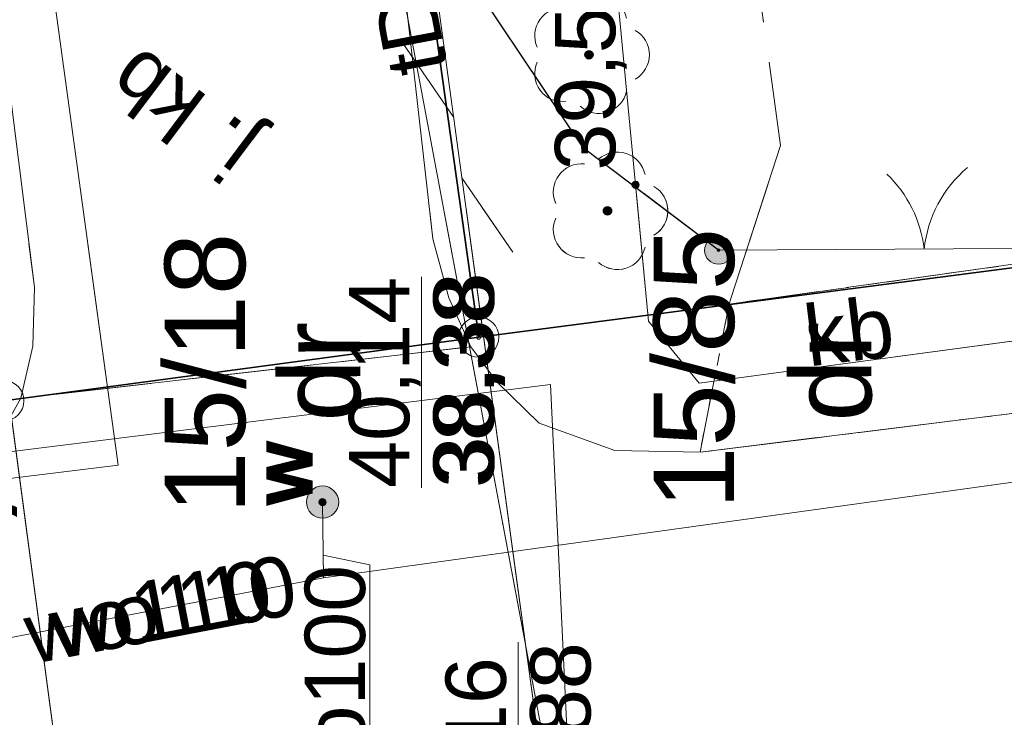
# Model space of a CAD drawing. Header units: millimetres. Extents: x 6503307 to 6504695, y 5886099 to 5887123.
# Tile 17 of 77: x 6503457 to 6503469, y 5887066 to 5887075. Entities that reach past the tile are written whole.
import ezdxf
from ezdxf.enums import TextEntityAlignment as Align

# ---------------------------------------------------------------- set-up
doc = ezdxf.new("R2010")
doc.units = ezdxf.units.MM
for name, pattern in [('BUUT04', [200000, 0, -100000, 0, -100000]), ('EGBU01', [2, 0.5, -0.5, 0.5, -0.5]), ('OTKJ_A05', [2, 1.5, -0.5]), ('OTKU_A05', [2, 1.5, -0.5])]:
    doc.linetypes.add(name, pattern=pattern)
for name, color, linetype, lineweight in [('Działki', 18, 'Continuous', 0), ('isa_V10520003E16E075_TUsr', 7, 'Continuous', 25), ('isa_V10520003E16E075_TUsr_19165818BF56C1D4', 5, 'OTKJ_A05', 25), ('Komunikacja (linie)', 18, 'Continuous', 0), ('Komunikacja (obszary)', 18, 'Continuous', 0), ('Ogrodzenia', 18, 'Continuous', 0), ('Przewody elektroenergetyczne', 1, 'Continuous', 0), ('Przewody wodociągowe', 5, 'Continuous', 0), ('Punkty graniczne', 18, 'Continuous', 0), ('Punkty graniczne - numery', 7, 'Continuous', 0), ('Urządzenia towarzyszące (linie)', 18, 'Continuous', 0)]:
    doc.layers.add(name, color=color, linetype=linetype, lineweight=lineweight)
for name, color, linetype, lineweight, true_color in [('Przewody gazowe', 7, 'Continuous', 0, 0xbfbf00), ('Przewody telekomunikacyjne', 7, 'Continuous', 0, 0xff9100), ('Punkty o określonej wysokości', 7, 'Continuous', 0, 0x803300), ('Symbole liniowe', 7, 'Continuous', 0, 0x0a0909), ('Urządzenia związane z siecią (punkty)', 7, 'Continuous', 0, 0x803300), ('Użytki gruntowe', 7, 'Continuous', 0, 0x008000), ('Zagospodarowanie terenu (punkty)', 7, 'Continuous', 0, 0x008000)]:
    doc.layers.add(name, color=color, linetype=linetype, lineweight=lineweight, true_color=true_color)
doc.styles.add('DOMYSLNA_CZCIONKA', font='arial.ttf')

# ---------------------------------------------------------------- blocks, each defined once
blk = doc.blocks.new('OTZL_P05')
at = {"layer": 'isa_V10520003E16E075_TUsr', "true_color": 0x008000}
h = blk.add_hatch(color=96, dxfattribs=at)
h.dxf.hatch_style = 1
h.paths.add_polyline_path([(0.1, 0, 1), (-0.1, 0, 1)])
h.paths.add_polyline_path([(0.01, 0, 1), (-0.01, 0, 1)], flags=16)
at = {"color": 96, "linetype": 'Continuous', "lineweight": 18, "true_color": 0x008000}
blk.add_circle((0, 0), 0.01, dxfattribs=at)
for centre, start, end in [((-0.47, 0.647), 66, 186), ((0.47, 0.647), 354, 114), ((-0.761, -0.247), 138, 258), ((0.761, -0.247), 282, 42), ((0, -0.8), 210, 330)]:
    blk.add_arc(centre, 0.7, start, end, dxfattribs=at)
at = {"layer": 'isa_V10520003E16E075_TUsr', "color": 96, "true_color": 0x008000}
for points in [[(0.1, 0, 1), (-0.1, 0, 1)], [(0.01, 0, 1), (-0.01, 0, 1)]]:
    blk.add_lwpolyline(points, format="xyb", close=True, dxfattribs=at)
at = {"layer": 'isa_V10520003E16E075_TUsr_19165818BF56C1D4', "color": 96, "true_color": 0x008000}
blk.add_circle((0, 0), 0.1, dxfattribs=at)
blk = doc.blocks.new('SUWW_P05')
at = {"lineweight": 18}
h = blk.add_hatch(color=5, dxfattribs=at)
h.dxf.hatch_style = 1
h.paths.add_polyline_path([(0.4, 0, 1), (-0.4, 0, 1)])
at = {"color": 5, "lineweight": 18}
blk.add_circle((0, 0), 0.4, dxfattribs=at)
blk = doc.blocks.new('SUPS01_08')
at = {"lineweight": 18, "true_color": 0x0000ff}
h = blk.add_hatch(color=5, dxfattribs=at)
h.dxf.hatch_style = 1
h.paths.add_polyline_path([(0.09, 0, 1), (-0.09, 0, 1)])
at = {"color": 18, "lineweight": 18, "true_color": 0x0a0909}
blk.add_circle((0, 0), 0.09, dxfattribs=at)
blk = doc.blocks.new('SUPS01_03')
at = {"lineweight": 18, "true_color": 0xff0000}
h = blk.add_hatch(color=1, dxfattribs=at)
h.dxf.hatch_style = 1
h.paths.add_polyline_path([(0.09, 0, 1), (-0.09, 0, 1)])
at = {"color": 18, "lineweight": 18, "true_color": 0x0a0909}
blk.add_circle((0, 0), 0.09, dxfattribs=at)
blk = doc.blocks.new('OTOO_L05')
at = {"linetype": 'BUUT04', "lineweight": 18, "true_color": 0x000000}
h = blk.add_hatch(color=18, dxfattribs=at)
h.dxf.hatch_style = 1
h.paths.add_polyline_path([(-0.58, 0, 1), (0.58, 0, 1)])
at = {"color": 18, "true_color": 0x0a0909}
blk.add_circle((0, 0), 0.58, dxfattribs=at)
blk = doc.blocks.new('EGPG_PS05')
at = {"color": 18, "linetype": 'Continuous', "lineweight": 18, "true_color": 0x000000}
blk.add_circle((0, 0), 0.5, dxfattribs=at)

msp = doc.modelspace()

# ---------------------------------------------------------------- hatches: boundary and pattern name
at = {"layer": 'isa_V10520003E16E075_TUsr'}
h = msp.add_hatch(color=96, dxfattribs=at)
h.paths.add_polyline_path([(6503464.56269, 5887072.2908, 1.00000002), (6503464.56269, 5887072.3908, 1.00000002)])
h.paths.add_polyline_path([(6503464.56269, 5887072.3458, -0.99999981), (6503464.56269, 5887072.3358, -0.99999963)], flags=16)

# ---------------------------------------------------------------- linework, layer by layer
at = {"color": 96, "linetype": 'Continuous', "lineweight": 13}
msp.add_circle((6503464.56269, 5887072.3408), 0.005, dxfattribs=at)
at = {"color": 250, "lineweight": 13}
for centre, radius, start, end in [((6503466.97662, 5887071.6879), 1.53144, 6.671031, 46.357204), ((6503470.01796, 5887071.7078), 1.52845, 130.070764, 174.066612)]:
    msp.add_arc(centre, radius, start, end, dxfattribs=at)
at = {"color": 96, "linetype": 'Continuous', "lineweight": 13}
for centre, start, end in [((6503464.96269, 5887072.3408), 300, 40.513329), ((6503464.23909, 5887072.57592), 199.190978, 204), ((6503464.23909, 5887072.10569), 156, 276), ((6503464.6863, 5887071.96038), 228, 348)]:
    msp.add_arc(centre, 0.35, start, end, dxfattribs=at)
at = {"layer": 'Działki', "color": 7, "linetype": 'Continuous', "lineweight": 0}
for p, q in [((6503462.96269, 5887070.7708), (6503476.72269, 5887072.5608)), ((6503476.72269, 5887072.5608), (6503462.96269, 5887070.7708)), ((6503462.96269, 5887070.7708), (6503462.73884, 5887072.3658)), ((6503462.73884, 5887072.3658), (6503462.96269, 5887070.7708)), ((6503457.06269, 5887069.9808), (6503462.96269, 5887070.7708)), ((6503462.96269, 5887070.7708), (6503457.06269, 5887069.9808))]:
    msp.add_line(p, q, dxfattribs=at)
at = {"layer": 'Działki', "color": 0, "linetype": 'Continuous', "lineweight": 25}
for points in [[(6503454.53957, 5887086.37732), (6503454.63269, 5887085.7008), (6503457.06269, 5887069.9808), (6503457.06269, 5887069.9808), (6503462.96269, 5887070.7708), (6503460.77239, 5887086.37732)], [(6503460.77239, 5887086.37732), (6503462.96269, 5887070.7708), (6503462.96269, 5887070.7708), (6503476.72269, 5887072.5608), (6503483.13269, 5887073.4208), (6503481.23012, 5887086.37732)], [(6503408.4569, 5887056.19085), (6503422.28269, 5887057.3308), (6503428.14269, 5887057.9208), (6503429.40269, 5887058.0508), (6503440.27269, 5887059.2708), (6503457.99269, 5887061.2408), (6503511.48269, 5887068.6308), (6503521.32269, 5887069.9908), (6503520.23269, 5887078.3908), (6503510.53269, 5887077.1408), (6503493.62269, 5887074.8208), (6503483.13269, 5887073.4208), (6503476.72269, 5887072.5608), (6503462.96269, 5887070.7708), (6503457.06269, 5887069.9808), (6503439.15269, 5887067.6608), (6503433.12269, 5887067.0208), (6503428.37269, 5887066.5108), (6503421.46269, 5887065.8208), (6503408.4569, 5887064.68666)]]:
    msp.add_lwpolyline(points, dxfattribs=at)
at = {"layer": 'isa_V10520003E16E075_TUsr', "color": 96, "flags": 128}
for points in [[(6503464.56269, 5887072.3908, 1), (6503464.56269, 5887072.2908, 1), (6503464.56269, 5887072.3908)], [(6503464.56269, 5887072.3458, 1), (6503464.56269, 5887072.3358, 1), (6503464.56269, 5887072.3458)]]:
    msp.add_lwpolyline(points, format="xyb", dxfattribs=at)
at = {"layer": 'isa_V10520003E16E075_TUsr_19165818BF56C1D4', "color": 96}
msp.add_circle((6503464.56269, 5887072.3408), 0.05, dxfattribs=at)
at = {"layer": 'Komunikacja (linie)', "color": 250, "linetype": 'Continuous', "lineweight": 13, "flags": 128}
msp.add_lwpolyline([(6503457.27269, 5887070.0108), (6503462.86269, 5887070.6508), (6503462.59269, 5887071.2608), (6503462.39269, 5887071.9908), (6503461.94269, 5887075.9808), (6503456.94269, 5887075.3508), (6503457.44269, 5887071.3908), (6503457.42269, 5887070.6608), (6503457.27269, 5887070.0108)], close=True, dxfattribs=at)
at = {"layer": 'Komunikacja (linie)', "color": 18, "linetype": 'Continuous', "lineweight": 18, "true_color": 0x000000, "flags": 128}
msp.add_lwpolyline([(6503479.46269, 5887071.0508), (6503473.12269, 5887070.2608), (6503465.71269, 5887069.3408), (6503464.65269, 5887069.3608), (6503463.71269, 5887069.7008), (6503463.19269, 5887070.2108), (6503462.86269, 5887070.6508), (6503462.59269, 5887071.2608), (6503462.39269, 5887071.9908), (6503461.94269, 5887075.9808)], dxfattribs=at)
at = {"layer": 'Komunikacja (linie)', "color": 250, "linetype": 'Continuous', "lineweight": 13, "flags": 128}
for points in [[(6503456.94269, 5887075.3508), (6503457.44269, 5887071.3908), (6503457.42269, 5887070.6608), (6503457.27269, 5887070.0108), (6503456.81269, 5887069.1908), (6503456.09269, 5887068.5308), (6503455.54269, 5887068.2408), (6503454.54269, 5887068.0208), (6503449.47269, 5887067.4108), (6503448.35269, 5887067.2808), (6503444.62269, 5887066.8108)], [(6503479.46269, 5887071.0508), (6503473.12269, 5887070.2608), (6503465.71269, 5887069.3408), (6503464.65269, 5887069.3608), (6503463.71269, 5887069.7008), (6503463.19269, 5887070.2108), (6503462.86269, 5887070.6508), (6503462.59269, 5887071.2608), (6503462.39269, 5887071.9908), (6503462.35393, 5887072.33451)], [(6503457.37464, 5887071.92981), (6503457.44269, 5887071.3908), (6503457.42269, 5887070.6608), (6503457.27269, 5887070.0108), (6503456.81269, 5887069.1908), (6503456.09269, 5887068.5308), (6503455.54269, 5887068.2408), (6503454.54269, 5887068.0208), (6503449.47269, 5887067.4108), (6503448.35269, 5887067.2808), (6503444.62269, 5887066.8108)]]:
    msp.add_lwpolyline(points, dxfattribs=at)
at = {"layer": 'Komunikacja (obszary)', "color": 7, "linetype": 'OTKU_A05', "lineweight": 0}
for p, q in [((6503466.55852, 5887072.67625), (6503466.07269, 5887071.1808)), ((6503466.07269, 5887071.1808), (6503471.05269, 5887071.8808))]:
    msp.add_line(p, q, dxfattribs=at)
at = {"layer": 'Komunikacja (obszary)', "color": 7, "linetype": 'OTKJ_A05', "lineweight": 0}
for p, q in [((6503462.39269, 5887071.9908), (6503462.35393, 5887072.33451)), ((6503457.37464, 5887071.92981), (6503457.44269, 5887071.3908)), ((6503462.59269, 5887071.2608), (6503462.39269, 5887071.9908)), ((6503457.44269, 5887071.3908), (6503457.42269, 5887070.6608)), ((6503462.86269, 5887070.6508), (6503462.59269, 5887071.2608)), ((6503457.42269, 5887070.6608), (6503457.27269, 5887070.0108)), ((6503457.27269, 5887070.0108), (6503462.86269, 5887070.6508)), ((6503462.86269, 5887070.6508), (6503457.27269, 5887070.0108)), ((6503463.19269, 5887070.2108), (6503462.86269, 5887070.6508)), ((6503463.71269, 5887069.7008), (6503463.19269, 5887070.2108)), ((6503473.12269, 5887070.2608), (6503465.71269, 5887069.3408)), ((6503457.27269, 5887070.0108), (6503456.81269, 5887069.1908)), ((6503464.65269, 5887069.3608), (6503463.71269, 5887069.7008)), ((6503465.71269, 5887069.3408), (6503464.65269, 5887069.3608))]:
    msp.add_line(p, q, dxfattribs=at)
at = {"layer": 'Komunikacja (obszary)', "color": 0, "linetype": 'OTKU_A05', "lineweight": 18}
msp.add_lwpolyline([(6503464.89334, 5887086.37732), (6503465.14269, 5887084.3608), (6503466.02269, 5887078.1508), (6503466.71269, 5887073.1508), (6503466.07269, 5887071.1808), (6503471.05269, 5887071.8808), (6503470.95269, 5887074.6008), (6503470.95269, 5887074.6008), (6503471.90269, 5887076.8808), (6503473.19269, 5887079.0208), (6503474.71269, 5887081.0808), (6503476.36269, 5887082.9408), (6503480.13427, 5887086.37732)], dxfattribs=at)
at = {"layer": 'Komunikacja (obszary)', "color": 0, "linetype": 'OTKU_A05', "lineweight": 18, "flags": 128}
msp.add_lwpolyline([(6503465.71269, 5887069.3408), (6503473.12269, 5887070.2608), (6503471.05269, 5887071.8808), (6503466.07269, 5887071.1808), (6503465.71269, 5887069.3408)], close=True, dxfattribs=at)
at = {"layer": 'Komunikacja (obszary)', "color": 7, "linetype": 'OTKU_A05', "lineweight": 0, "ltscale": 0.1, "flags": 128}
msp.add_lwpolyline([(6503465.71269, 5887069.3408), (6503473.12269, 5887070.2608), (6503471.05269, 5887071.8808), (6503466.07269, 5887071.1808)], close=True, dxfattribs=at)
at = {"layer": 'Komunikacja (obszary)', "color": 0, "linetype": 'OTKJ_A05', "lineweight": 18}
msp.add_lwpolyline([(6503473.12269, 5887070.2608), (6503465.71269, 5887069.3408), (6503464.65269, 5887069.3608), (6503463.71269, 5887069.7008), (6503463.19269, 5887070.2108), (6503462.86269, 5887070.6508), (6503457.27269, 5887070.0108), (6503456.81269, 5887069.1908), (6503456.09269, 5887068.5308), (6503455.54269, 5887068.2408), (6503454.54269, 5887068.0208), (6503449.47269, 5887067.4108), (6503448.35269, 5887067.2808), (6503444.62269, 5887066.8108), (6503437.04269, 5887066.0008), (6503434.74269, 5887065.7708), (6503432.90269, 5887065.6108), (6503426.67269, 5887064.9408), (6503416.60269, 5887064.3808), (6503410.65269, 5887063.9608), (6503408.4569, 5887063.82935)], dxfattribs=at)
at = {"layer": 'Ogrodzenia', "color": 250, "linetype": 'Continuous', "lineweight": 30}
msp.add_lwpolyline([(6503465.94269, 5887071.8508), (6503464.26269, 5887073.1208), (6503462.47269, 5887075.8008), (6503461.01744, 5887086.37732)], dxfattribs=at)
at = {"layer": 'Ogrodzenia', "color": 250, "linetype": 'Continuous', "lineweight": 30, "flags": 128}
msp.add_lwpolyline([(6503465.94269, 5887071.8508), (6503465.01655, 5887072.55092)], dxfattribs=at)
at = {"layer": 'Ogrodzenia', "color": 18, "linetype": 'Continuous', "lineweight": 18, "true_color": 0x000000, "flags": 128}
msp.add_lwpolyline([(6503465.94269, 5887071.8508), (6503471.05269, 5887071.8808)], dxfattribs=at)
at = {"layer": 'Ogrodzenia', "color": 250, "linetype": 'Continuous', "lineweight": 13, "ltscale": 0.1, "flags": 128}
msp.add_lwpolyline([(6503465.94269, 5887071.8508), (6503471.05269, 5887071.8808)], dxfattribs=at)
at = {"layer": 'Przewody elektroenergetyczne', "color": 1, "linetype": 'Continuous', "lineweight": 18, "true_color": 0xff0000}
for points in [[(6503458.54269, 5887059.4208), (6503454.9326, 5887086.37732)], [(6503463.60697, 5887086.37732), (6503465.07269, 5887070.9708), (6503465.70269, 5887070.2008), (6503507.34269, 5887075.7908), (6503509.56269, 5887076.0908), (6503520.62269, 5887077.5708), (6503522.51269, 5887064.0908), (6503525.77269, 5887047.3708), (6503526.85269, 5887041.8108), (6503529.29269, 5887015.7908), (6503531.52269, 5886990.3108), (6503532.00269, 5886979.6808), (6503531.99296, 5886979.53373)]]:
    msp.add_lwpolyline(points, dxfattribs=at)
at = {"layer": 'Przewody elektroenergetyczne', "color": 1, "linetype": 'Continuous', "lineweight": 0, "flags": 128}
for points in [[(6503464.92309, 5887072.54333), (6503465.07269, 5887070.9708), (6503465.70269, 5887070.2008), (6503486.50674, 5887072.99366)], [(6503458.54269, 5887059.4208), (6503456.87291, 5887071.88903)]]:
    msp.add_lwpolyline(points, dxfattribs=at)
at = {"layer": 'Przewody gazowe', "color": 52, "linetype": 'Continuous', "lineweight": 18, "true_color": 0xbfbf00}
msp.add_lwpolyline([(6503421.79269, 5887063.0908), (6503424.14269, 5887063.3308), (6503424.02269, 5887064.9408), (6503441.44269, 5887067.0808), (6503445.06269, 5887067.5308), (6503458.48269, 5887069.1808), (6503456.44269, 5887084.0608), (6503456.12273, 5887086.37732)], dxfattribs=at)
at = {"layer": 'Przewody gazowe', "color": 52, "linetype": 'Continuous', "lineweight": 0, "flags": 128}
msp.add_lwpolyline([(6503438.54, 5887066.72422), (6503441.44269, 5887067.0808), (6503445.06269, 5887067.5308), (6503458.48269, 5887069.1808), (6503458.09776, 5887071.98858)], dxfattribs=at)
at = {"layer": 'Przewody telekomunikacyjne', "color": 30, "linetype": 'Continuous', "lineweight": 18, "true_color": 0xff9100}
for points in [[(6503464.26269, 5887061.0208), (6503464.53269, 5887061.6808), (6503459.8967, 5887086.37732)], [(6503460.89621, 5887086.37732), (6503464.98269, 5887056.4008)]]:
    msp.add_lwpolyline(points, dxfattribs=at)
at = {"layer": 'Przewody telekomunikacyjne', "color": 30, "linetype": 'Continuous', "lineweight": 0, "flags": 128}
for points in [[(6503464.26269, 5887061.0208), (6503464.53269, 5887061.6808), (6503462.53011, 5887072.34883)], [(6503462.80556, 5887072.37122), (6503464.98269, 5887056.4008)], [(6503464.26269, 5887061.0208), (6503464.27196, 5887061.37622), (6503463.85269, 5887070.1808), (6503451.70269, 5887068.6708), (6503450.73269, 5887068.0108), (6503438.56095, 5887066.48621)]]:
    msp.add_lwpolyline(points, dxfattribs=at)
at = {"layer": 'Przewody telekomunikacyjne', "color": 30, "linetype": 'Continuous', "lineweight": 18, "true_color": 0xff9100, "flags": 128}
msp.add_lwpolyline([(6503464.26269, 5887061.0208), (6503464.27196, 5887061.37622), (6503463.85269, 5887070.1808), (6503451.70269, 5887068.6708), (6503450.73269, 5887068.0108), (6503436.12269, 5887066.1808), (6503433.26269, 5887065.9108), (6503433.10269, 5887067.0008)], dxfattribs=at)
at = {"layer": 'Przewody wodociągowe', "color": 5, "linetype": 'Continuous', "lineweight": 18, "true_color": 0x0000ff, "flags": 128}
for points in [[(6503512.24269, 5887066.0608), (6503510.97269, 5887074.7108), (6503461.03269, 5887067.7808)], [(6503461.03269, 5887067.7808), (6503461.02269, 5887068.7208)], [(6503461.03269, 5887067.7808), (6503455.02269, 5887066.6308)]]:
    msp.add_lwpolyline(points, dxfattribs=at)
at = {"layer": 'Przewody wodociągowe', "color": 5, "linetype": 'Continuous', "lineweight": 0, "flags": 128}
msp.add_lwpolyline([(6503486.58126, 5887071.32609), (6503461.03269, 5887067.7808)], dxfattribs=at)
at = {"layer": 'Przewody wodociągowe', "color": 5, "linetype": 'Continuous', "lineweight": 0, "ltscale": 0.1, "flags": 128}
for points in [[(6503461.03269, 5887067.7808), (6503461.02269, 5887068.7208)], [(6503461.03269, 5887067.7808), (6503455.02269, 5887066.6308)]]:
    msp.add_lwpolyline(points, dxfattribs=at)
at = {"layer": 'Przewody wodociągowe', "color": 18, "linetype": 'Continuous', "lineweight": 0, "true_color": 0x000000, "flags": 128}
msp.add_lwpolyline([(6503461.60825, 5887064.85259), (6503461.60825, 5887067.94007), (6503461.02969, 5887068.0628)], dxfattribs=at)
at = {"layer": 'Przewody wodociągowe', "color": 250, "linetype": 'Continuous', "lineweight": 0, "ltscale": 0.1, "flags": 128}
msp.add_lwpolyline([(6503461.60825, 5887064.85259), (6503461.60825, 5887067.94007), (6503461.02969, 5887068.0628)], dxfattribs=at)
at = {"layer": 'Punkty graniczne - numery'}
msp.add_point((6503462.96269, 5887070.7708), dxfattribs=at)
at = {"layer": 'Punkty graniczne - numery', "ltscale": 0.1}
msp.add_point((6503462.96269, 5887070.7708), dxfattribs=at)
at = {"layer": 'Punkty o określonej wysokości', "color": 5, "linetype": 'Continuous', "lineweight": 0, "true_color": 0x0000ff, "flags": 128}
msp.add_lwpolyline([(6503462.2509, 5887068.89758), (6503462.2509, 5887071.51951)], dxfattribs=at)
at = {"layer": 'Punkty o określonej wysokości', "color": 5, "linetype": 'Continuous', "lineweight": 0, "ltscale": 0.1, "flags": 128}
msp.add_lwpolyline([(6503462.2509, 5887068.89758), (6503462.2509, 5887071.51951)], dxfattribs=at)
at = {"layer": 'Punkty o określonej wysokości', "color": 36, "linetype": 'Continuous', "lineweight": 0, "true_color": 0x803300, "flags": 128}
msp.add_lwpolyline([(6503463.4509, 5887064.35758), (6503463.4509, 5887066.97951)], dxfattribs=at)
at = {"layer": 'Punkty o określonej wysokości', "color": 46, "linetype": 'Continuous', "lineweight": 0, "ltscale": 0.1, "flags": 128}
msp.add_lwpolyline([(6503463.4509, 5887064.35758), (6503463.4509, 5887066.97951)], dxfattribs=at)
at = {"layer": 'Symbole liniowe', "color": 30, "linetype": 'Continuous', "lineweight": 18, "true_color": 0xff9100, "flags": 128}
for points in [[(6503462.65141, 5887073.50202), (6503462.02092, 5887074.42532)], [(6503463.38447, 5887071.82629), (6503462.75398, 5887072.74959)]]:
    msp.add_lwpolyline(points, dxfattribs=at)
at = {"layer": 'Symbole liniowe', "color": 30, "linetype": 'Continuous', "lineweight": 0, "flags": 128}
msp.add_lwpolyline([(6503463.38447, 5887071.82629), (6503463.00148, 5887072.38714)], dxfattribs=at)
at = {"layer": 'Urządzenia towarzyszące (linie)', "color": 18, "linetype": 'Continuous', "lineweight": 18, "true_color": 0x000000, "flags": 128}
msp.add_lwpolyline([(6503472.86269, 5887071.1608), (6503465.70269, 5887070.2008)], dxfattribs=at)
at = {"layer": 'Urządzenia towarzyszące (linie)', "color": 250, "linetype": 'Continuous', "lineweight": 0, "ltscale": 0.1, "flags": 128}
msp.add_lwpolyline([(6503472.86269, 5887071.1608), (6503465.70269, 5887070.2008)], dxfattribs=at)
at = {"layer": 'Użytki gruntowe', "color": 96, "linetype": 'EGBU01', "lineweight": 0}
for p, q in [((6503462.96269, 5887070.7708), (6503476.72269, 5887072.5608)), ((6503476.72269, 5887072.5608), (6503462.96269, 5887070.7708)), ((6503462.73884, 5887072.3658), (6503462.96269, 5887070.7708)), ((6503462.96269, 5887070.7708), (6503462.73884, 5887072.3658))]:
    msp.add_line(p, q, dxfattribs=at)
at = {"layer": 'Użytki gruntowe', "color": 96, "linetype": 'EGBU01', "lineweight": 18, "true_color": 0x008000}
for points in [[(6503460.77239, 5887086.37732), (6503462.96269, 5887070.7708), (6503462.96269, 5887070.7708), (6503476.72269, 5887072.5608), (6503483.13269, 5887073.4208), (6503481.23012, 5887086.37732)], [(6503509.23072, 5887086.37732), (6503510.53269, 5887077.1408), (6503493.62269, 5887074.8208), (6503483.13269, 5887073.4208), (6503476.72269, 5887072.5608), (6503476.72269, 5887072.5608), (6503462.96269, 5887070.7708), (6503460.77239, 5887086.37732)]]:
    msp.add_lwpolyline(points, dxfattribs=at)

# ---------------------------------------------------------------- block references
at = {"layer": 'Ogrodzenia', "color": 18, "true_color": 0x000000, "xscale": 0.3, "yscale": 0.3, "zscale": 0.3, "rotation": 142.9124556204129}
msp.add_blockref('OTOO_L05', (6503465.94269, 5887071.8508), dxfattribs=at)
at = {"layer": 'Ogrodzenia', "color": 250, "ltscale": 0.1, "xscale": 0.03, "yscale": 0.03, "zscale": 0.03, "rotation": 142.9124556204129}
msp.add_blockref('OTOO_L05', (6503465.94269, 5887071.8508), dxfattribs=at)
at = {"layer": 'Punkty graniczne', "color": 18, "true_color": 0x000000, "xscale": 0.5, "yscale": 0.5, "zscale": 0.5, "rotation": 90}
for p in [(6503462.96269, 5887070.7708), (6503457.06269, 5887069.9808)]:
    msp.add_blockref('EGPG_PS05', p, dxfattribs=at)
at = {"layer": 'Punkty graniczne', "color": 250, "ltscale": 0.1, "xscale": 0.05, "yscale": 0.05, "zscale": 0.05, "rotation": 90}
msp.add_blockref('EGPG_PS05', (6503462.96269, 5887070.7708), dxfattribs=at)
at = {"layer": 'Punkty o określonej wysokości', "color": 1, "true_color": 0xff0000, "xscale": 0.5, "yscale": 0.5, "zscale": 0.5, "rotation": 90}
msp.add_blockref('SUPS01_03', (6503464.91169, 5887072.6648), dxfattribs=at)
at = {"layer": 'Punkty o określonej wysokości', "color": 5, "true_color": 0x0000ff, "xscale": 0.5, "yscale": 0.5, "zscale": 0.5, "rotation": 90}
msp.add_blockref('SUPS01_08', (6503461.02269, 5887068.7208), dxfattribs=at)
at = {"layer": 'Punkty o określonej wysokości', "color": 5, "ltscale": 0.1, "xscale": 0.05, "yscale": 0.05, "zscale": 0.05, "rotation": 90}
msp.add_blockref('SUPS01_08', (6503461.02269, 5887068.7208), dxfattribs=at)
at = {"layer": 'Urządzenia związane z siecią (punkty)', "color": 5, "true_color": 0x0000ff, "xscale": 0.5, "yscale": 0.5, "zscale": 0.5, "rotation": 90}
msp.add_blockref('SUWW_P05', (6503461.02269, 5887068.7208), dxfattribs=at)
at = {"layer": 'Urządzenia związane z siecią (punkty)', "color": 5, "ltscale": 0.1, "xscale": 0.05, "yscale": 0.05, "zscale": 0.05, "rotation": 90}
msp.add_blockref('SUWW_P05', (6503461.02269, 5887068.7208), dxfattribs=at)
at = {"layer": 'Zagospodarowanie terenu (punkty)', "color": 96, "true_color": 0x008000, "xscale": 0.5, "yscale": 0.5, "zscale": 0.5, "rotation": 90}
for p in [(6503464.33269, 5887074.2808), (6503464.56269, 5887072.3408)]:
    msp.add_blockref('OTZL_P05', p, dxfattribs=at)

# ---------------------------------------------------------------- texts
at = {"layer": 'Działki', "color": 7, "lineweight": 0, "style": 'DOMYSLNA_CZCIONKA'}
for s, p in [('15/18', (6503459.5607, 5887070.32114)), ('15/85', (6503465.63479, 5887070.38069))]:
    msp.add_text(s, height=1, rotation=90, dxfattribs=at).set_placement(p, align=Align.MIDDLE_CENTER)
at = {"layer": 'Komunikacja (obszary)', "color": 0, "style": 'DOMYSLNA_CZCIONKA'}
msp.add_text('j. kb', height=0.75, rotation=143.098404, dxfattribs=at).set_placement((6503459.2785, 5887073.5349), align=Align.MIDDLE_CENTER)
at = {"layer": 'Komunikacja (obszary)', "color": 7, "lineweight": 0, "style": 'DOMYSLNA_CZCIONKA'}
msp.add_text('kb', height=0.75, rotation=7, dxfattribs=at).set_placement((6503467.56261, 5887070.84478), align=Align.MIDDLE_CENTER)
at = {"layer": 'Przewody telekomunikacyjne', "color": 30, "true_color": 0xff9100, "style": 'DOMYSLNA_CZCIONKA'}
msp.add_text('tD', height=0.75, rotation=100.631755, dxfattribs=at).set_placement((6503462.11557, 5887074.55713), align=Align.MIDDLE_CENTER)
at = {"layer": 'Przewody wodociągowe', "color": 5, "lineweight": 0, "style": 'DOMYSLNA_CZCIONKA'}
msp.add_text('wo110', height=0.75, rotation=10.832479, dxfattribs=at).set_placement((6503458.8543, 5887067.36397), align=Align.MIDDLE_CENTER)
at = {"layer": 'Przewody wodociągowe', "color": 5, "true_color": 0x0000ff, "style": 'DOMYSLNA_CZCIONKA'}
for s, rotation, p in [('wo110', 10.832479, (6503459.16369, 5887067.42317)), ('wo100', 90, (6503461.17532, 5887066.39633))]:
    msp.add_text(s, height=0.75, rotation=rotation, dxfattribs=at).set_placement(p, align=Align.MIDDLE_CENTER)
at = {"layer": 'Punkty o określonej wysokości', "color": 1, "true_color": 0xff0000, "style": 'DOMYSLNA_CZCIONKA'}
msp.add_text('39,50', height=0.75, rotation=90, dxfattribs=at).set_placement((6503464.2842, 5887074.15255), align=Align.MIDDLE_CENTER)
at = {"layer": 'Punkty o określonej wysokości', "color": 5, "true_color": 0x0000ff, "style": 'DOMYSLNA_CZCIONKA'}
for s, p in [('40,14', (6503461.72519, 5887070.20855)), ('38,38', (6503462.77662, 5887070.20855)), ('38,25', (6503456.71262, 5887068.58355))]:
    msp.add_text(s, height=0.75, rotation=90, dxfattribs=at).set_placement(p, align=Align.MIDDLE_CENTER)
at = {"layer": 'Punkty o określonej wysokości', "color": 5, "style": 'DOMYSLNA_CZCIONKA'}
for s, p in [('38,38', (6503462.77662, 5887070.26167)), ('38,25', (6503456.71262, 5887068.64258))]:
    msp.add_text(s, height=0.75, rotation=90, dxfattribs=at).set_placement(p, align=Align.MIDDLE_CENTER)
at = {"layer": 'Punkty o określonej wysokości', "color": 36, "true_color": 0x803300, "style": 'DOMYSLNA_CZCIONKA'}
msp.add_text('37,88', height=0.75, rotation=90, dxfattribs=at).set_placement((6503463.97662, 5887065.66855), align=Align.MIDDLE_CENTER)
at = {"layer": 'Punkty o określonej wysokości', "color": 46, "style": 'DOMYSLNA_CZCIONKA'}
for s, p in [('37,88', (6503463.97662, 5887065.66555)), ('40,16', (6503462.92519, 5887065.48244))]:
    msp.add_text(s, height=0.75, rotation=90, dxfattribs=at).set_placement(p, align=Align.MIDDLE_CENTER)
at = {"layer": 'Urządzenia związane z siecią (punkty)', "color": 5, "true_color": 0x0000ff, "style": 'DOMYSLNA_CZCIONKA'}
msp.add_text('w', height=0.75, rotation=90, dxfattribs=at).set_placement((6503460.52397, 5887069.1062), align=Align.MIDDLE_CENTER)
at = {"layer": 'Urządzenia związane z siecią (punkty)', "color": 5, "style": 'DOMYSLNA_CZCIONKA'}
msp.add_text('w', height=0.75, rotation=90, dxfattribs=at).set_placement((6503460.52397, 5887069.05266), align=Align.MIDDLE_CENTER)
at = {"layer": 'Użytki gruntowe', "color": 96, "lineweight": 0, "style": 'DOMYSLNA_CZCIONKA'}
for p in [(6503460.9899, 5887070.34099), (6503460.9899, 5887070.34099), (6503467.34188, 5887070.34099), (6503467.34188, 5887070.34099)]:
    msp.add_text('dr', height=1, rotation=90, dxfattribs=at).set_placement(p, align=Align.MIDDLE_CENTER)

doc.saveas('drawing.dxf')
